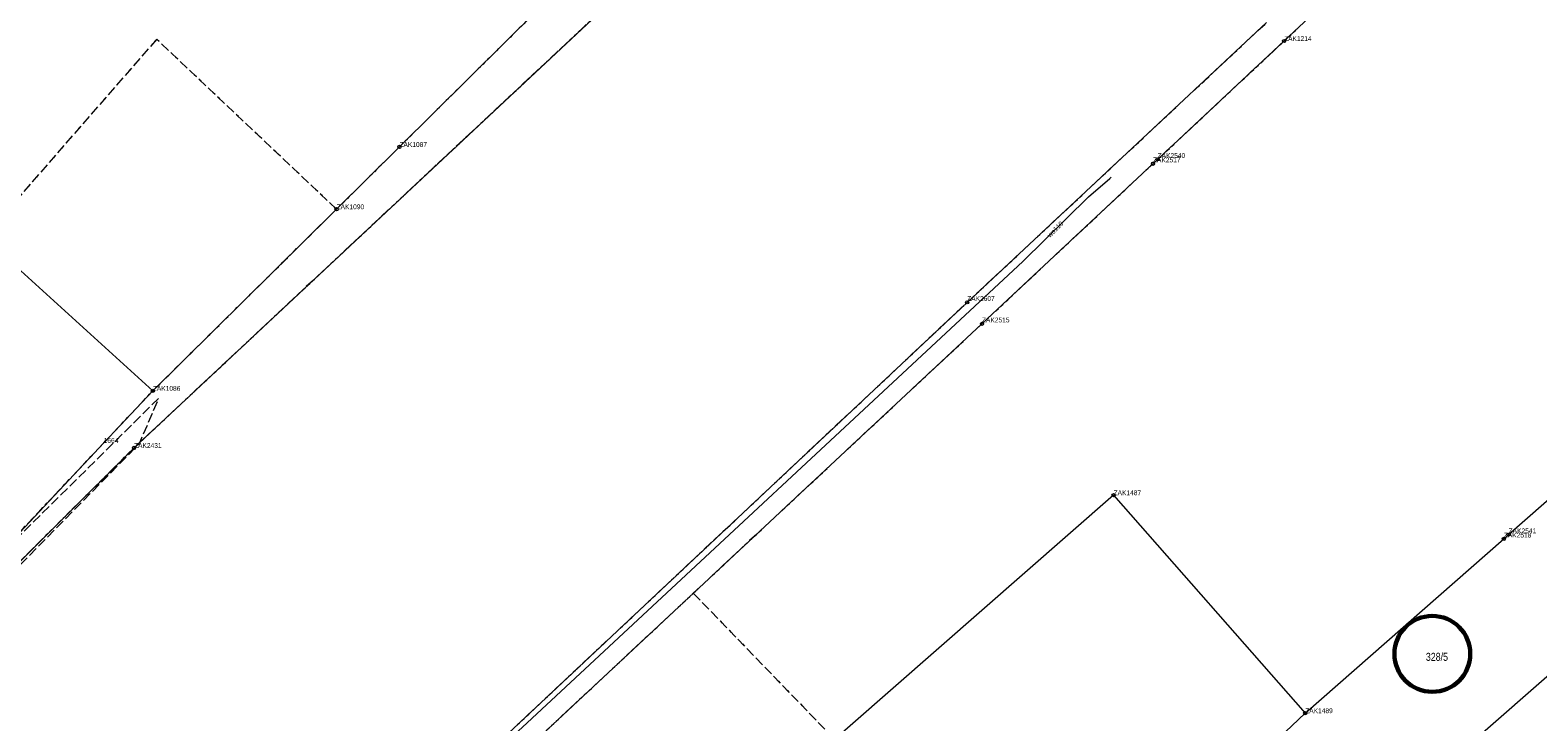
# Model space of a CAD drawing. Header units: metres. Extents: x 6551181 to 6555585, y 5935140 to 5937297.
# Tile 86 of 97: x 6551575 to 6551810, y 5936042 to 5936150. Entities that reach past the tile are written whole.
import ezdxf
from ezdxf.enums import TextEntityAlignment as Align

# ---------------------------------------------------------------- set-up
doc = ezdxf.new("R2010")
doc.units = ezdxf.units.M
for name, pattern in [('1.5_0.5', [2, 1.5, -0.5]), ('218-500', [1, 0.5, -0.5]), ('219-500', [0])]:
    doc.linetypes.add(name, pattern=pattern)
for name, color, linetype in [('202-Punkt graniczny stabilizowany trwale', 7, 'Continuous'), ('202-Punkt graniczny stabilizowany trwale-Atr103', 7, 'Continuous'), ('203-Punkt załamania granicy działki nie stabilizowany', 7, 'Continuous'), ('203-Punkt załamania granicy działki nie stabilizowany-Atr104', 7, 'Continuous'), ('211-Nr działki', 7, 'Continuous'), ('217-Granica konturu klasyfikcyjnego', 7, 'Continuous'), ('218-Granica użytku', 7, 'Continuous'), ('219-Linia granicy', 7, 'Continuous'), ('jezdnia (powierzchnia)', 7, 'Continuous'), ('przewód wodociągowy (linia)', 7, 'Continuous'), ('przewód wodociągowy (linia)-Atr1', 7, 'Continuous')]:
    doc.layers.add(name, color=color, linetype=linetype)
doc.styles.get("Standard").update_dxf_attribs({"font": 'arial.ttf'})

# ---------------------------------------------------------------- blocks, each defined once
blk = doc.blocks.new('202')
at = {"color": 0, "linetype": 'Continuous', "lineweight": -2}
blk.add_circle((0, 0), 2.5, dxfattribs=at)
blk = doc.blocks.new('203')
at = {"linetype": 'Continuous', "lineweight": 0}
h = blk.add_hatch(color=0, dxfattribs=at)
edge = h.paths.add_edge_path()
edge.add_arc((0, 0), 0.045, 0, 360)

msp = doc.modelspace()

# ---------------------------------------------------------------- linework, layer by layer
at = {"color": 1, "linetype": 'Continuous', "lineweight": 60}
msp.add_circle((6551793.9584, 5936052.7062), 5.9095, dxfattribs=at)
at = {"layer": '217-Granica konturu klasyfikcyjnego', "color": 3, "linetype": '1.5_0.5', "lineweight": 18, "flags": 128}
for points in [[(6551667.8, 5936156.01), (6551591.66, 5936084.79)], [(6551777.79, 5936154.66), (6551770.86, 5936148.16)], [(6551721.48, 5936107.45), (6551768.13, 5936151.02)], [(6551595.19, 5936148.45), (6551568.27, 5936117.58)], [(6551623.22, 5936121.96), (6551595.19, 5936148.45)], [(6551770.86, 5936148.16), (6551751.16, 5936129.72)], [(6551751.16, 5936129.72), (6551750.43, 5936129.04)], [(6551750.43, 5936129.04), (6551723.78, 5936104.11)], [(6551594.59, 5936093.68), (6551623.22, 5936121.96)], [(6551649.89, 5936040.26), (6551721.48, 5936107.45)], [(6551723.78, 5936104.11), (6551678.81, 5936062.16)], [(6551586.94, 5936085.56), (6551594.59, 5936093.68)], [(6551566.83, 5936064.21), (6551586.94, 5936085.56)], [(6551591.66, 5936084.79), (6551567.15, 5936060.43)], [(6551678.81, 5936062.16), (6551700.83, 5936039.39)]]:
    msp.add_lwpolyline(points, dxfattribs=at)
at = {"layer": '218-Granica użytku', "color": 3, "linetype": '218-500', "lineweight": 18, "flags": 128}
for points in [[(6551714.54, 5936212.42), (6551633.02, 5936131.66)], [(6551591.66, 5936084.79), (6551667.8, 5936156.01)], [(6551770.86, 5936148.16), (6551777.79, 5936154.66)], [(6551721.48, 5936107.45), (6551768.13, 5936151.02)], [(6551595.19, 5936148.45), (6551568.27, 5936117.58)], [(6551623.22, 5936121.96), (6551595.19, 5936148.45)], [(6551751.16, 5936129.72), (6551770.86, 5936148.16)], [(6551633.02, 5936131.66), (6551623.22, 5936121.96)], [(6551750.43, 5936129.04), (6551751.16, 5936129.72)], [(6551723.78, 5936104.11), (6551750.43, 5936129.04)], [(6551594.59, 5936093.68), (6551623.22, 5936121.96)], [(6551649.89, 5936040.26), (6551721.48, 5936107.45)], [(6551678.81, 5936062.16), (6551723.78, 5936104.11)], [(6551586.94, 5936085.56), (6551594.59, 5936093.68)], [(6551566.83, 5936064.21), (6551586.94, 5936085.56)], [(6551567.15, 5936060.43), (6551591.66, 5936084.79)], [(6551654.51, 5936039.49), (6551678.81, 5936062.16)], [(6551678.81, 5936062.16), (6551700.83, 5936039.39)]]:
    msp.add_lwpolyline(points, dxfattribs=at)
at = {"layer": '219-Linia granicy', "color": 7, "linetype": '219-500', "lineweight": 18, "flags": 128}
for points in [[(6551633.02, 5936131.66), (6551714.54, 5936212.42)], [(6551667.8, 5936156.01), (6551591.66, 5936084.79)], [(6551770.86, 5936148.16), (6551777.79, 5936154.66)], [(6551768.13, 5936151.02), (6551721.48, 5936107.45)], [(6551770.86, 5936148.16), (6551751.16, 5936129.72)], [(6551702.23, 5935953.25), (6551911.38, 5936136.36)], [(6551633.02, 5936131.66), (6551623.22, 5936121.96)], [(6551750.43, 5936129.04), (6551751.16, 5936129.72)], [(6551723.78, 5936104.11), (6551750.43, 5936129.04)], [(6551623.22, 5936121.96), (6551594.59, 5936093.68)], [(6551594.59, 5936093.68), (6551568.27, 5936117.58)], [(6551649.89, 5936040.26), (6551721.48, 5936107.45)], [(6551654.51, 5936039.49), (6551723.78, 5936104.11)], [(6551833.36, 5936095.39), (6551805.85, 5936071.27)], [(6551594.59, 5936093.68), (6551586.94, 5936085.56)], [(6551586.94, 5936085.56), (6551566.83, 5936064.21)], [(6551567.15, 5936060.43), (6551591.66, 5936084.79)], [(6551744.29, 5936077.42), (6551675.62, 5936017.33)], [(6551744.29, 5936077.42), (6551774.15, 5936043.47)], [(6551774.15, 5936043.47), (6551805.1, 5936070.61)], [(6551805.1, 5936070.61), (6551805.85, 5936071.27)], [(6551766.99, 5936036.66), (6551774.15, 5936043.47)]]:
    msp.add_lwpolyline(points, dxfattribs=at)
at = {"layer": 'jezdnia (powierzchnia)', "color": 7, "linetype": '1.5_0.5', "lineweight": 18, "flags": 128}
msp.add_lwpolyline([(6551509.68, 5936009.41), (6551540.49, 5936037.86), (6551566.83, 5936064.21), (6551595.47, 5936092.48), (6551592.46, 5936085.4), (6551569.38, 5936061.99), (6551542.82, 5936035.9), (6551512.85, 5936007.35)], close=True, dxfattribs=at)
at = {"layer": 'przewód wodociągowy (linia)', "color": 5, "linetype": 'Continuous', "lineweight": 18, "flags": 128}
msp.add_lwpolyline([(6551567.56, 5935958.94), (6551567.56, 5935959.2), (6551580.06, 5935974.53), (6551617.87, 5936009.54), (6551652.93, 5936041.98), (6551730.14, 5936113.8), (6551740.39, 5936123.91), (6551743.7, 5936126.76), (6551743.92, 5936126.94)], dxfattribs=at)

# ---------------------------------------------------------------- block references
at = {"layer": '202-Punkt graniczny stabilizowany trwale', "color": 7, "linetype": 'Continuous', "lineweight": 18, "xscale": 0.1, "yscale": 0.1}
for p in [(6551770.86, 5936148.16), (6551633.02, 5936131.66), (6551750.43, 5936129.04), (6551751.16, 5936129.72), (6551623.22, 5936121.96), (6551721.48, 5936107.45), (6551723.78, 5936104.11), (6551594.59, 5936093.68), (6551591.66, 5936084.79), (6551744.29, 5936077.42), (6551805.1, 5936070.61), (6551805.85, 5936071.27), (6551774.15, 5936043.47)]:
    msp.add_blockref('202', p, dxfattribs=at)
at = {"layer": '203-Punkt załamania granicy działki nie stabilizowany', "color": 7, "linetype": 'Continuous', "lineweight": 18}
msp.add_blockref('203', (6551586.94, 5936085.56), dxfattribs=at)

# ---------------------------------------------------------------- texts
at = {"layer": '202-Punkt graniczny stabilizowany trwale-Atr103', "color": 7, "width": 0.9}
for s, p in [('ZAK1214', (6551770.86, 5936148.16)), ('ZAK1087', (6551633.02, 5936131.66)), ('ZAK1090', (6551623.22, 5936121.96)), ('ZAK1086', (6551594.59, 5936093.68)), ('ZAK2431', (6551591.66, 5936084.79)), ('ZAK1487', (6551744.29, 5936077.42)), ('ZAK1489', (6551774.15, 5936043.47))]:
    msp.add_text(s, height=0.75, dxfattribs=at).set_placement(p)
for s, p in [('ZAK2517', (6551750.43, 5936129.04)), ('ZAK2540', (6551751.16, 5936129.72)), ('ZAK2607', (6551721.48, 5936107.45)), ('ZAK2515', (6551723.78, 5936104.11)), ('ZAK2518', (6551805.1, 5936070.61)), ('ZAK2541', (6551805.85, 5936071.27))]:
    msp.add_text(s, height=0.75, dxfattribs=at).set_placement(p, align=Align.BOTTOM_LEFT)
at = {"layer": '203-Punkt załamania granicy działki nie stabilizowany-Atr104', "color": 7, "width": 0.9}
msp.add_text('1664', height=0.75, dxfattribs=at).set_placement((6551586.94, 5936085.56))
at = {"layer": '211-Nr działki', "color": 7, "linetype": 'Continuous', "lineweight": 18, "width": 0.79}
msp.add_text('328/5', height=1.25, dxfattribs=at).set_placement((6551792.95, 5936052.87), align=Align.TOP_LEFT)
at = {"layer": 'przewód wodociągowy (linia)-Atr1', "color": 5, "width": 0.9}
msp.add_text('wo110', height=0.75, rotation=45.394, dxfattribs=at).set_placement((6551734.14, 5936117.75), align=Align.MIDDLE_LEFT)

doc.saveas('drawing.dxf')
